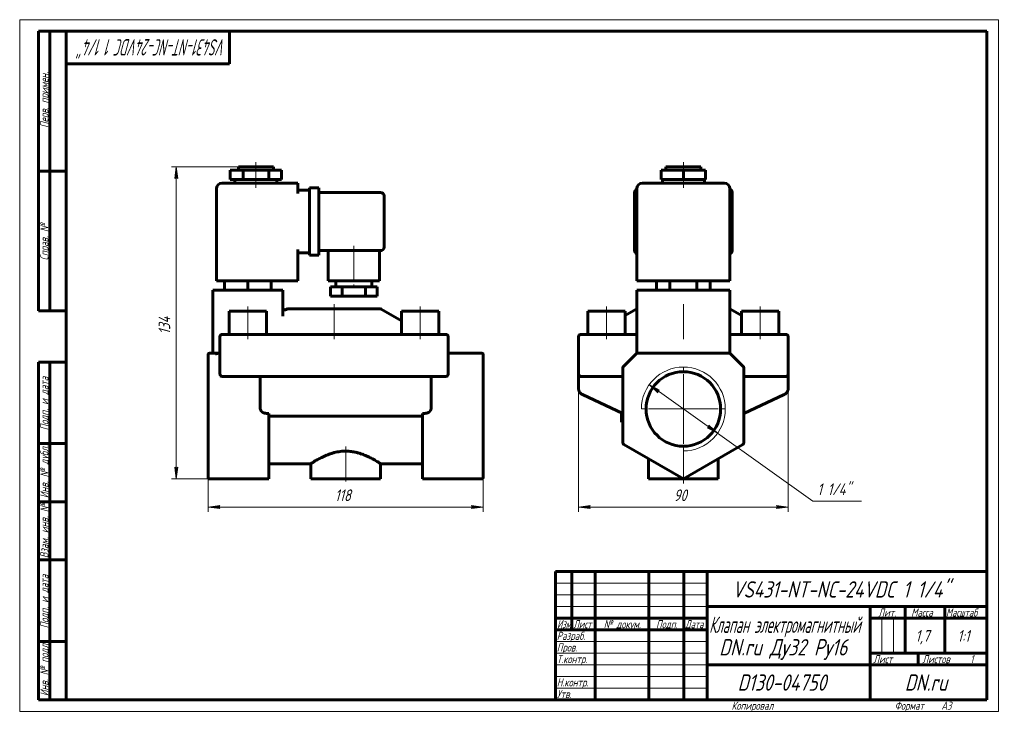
# Model space of a CAD drawing. Header units: millimetres. Extents: x 0 to 423, y 0 to 297.
import ezdxf

# ---------------------------------------------------------------- set-up
doc = ezdxf.new("R2010")
doc.units = ezdxf.units.MM
for name, pattern in [('K5LT_AXLED', [19.5, 15, -1.5, 1.5, -1.5]), ('K5LT_BASIC', [0]), ('K5LT_THIN', [0])]:
    doc.linetypes.add(name, pattern=pattern)
doc.layers.add('Системный слой', color=7, linetype='Continuous')
doc.layers.add('Системный слой (1)', color=251, linetype='Continuous', true_color=0x6c6c6c)
doc.styles.add('KDIMTEXTSTYLE', font='GOST_AU.SHX', dxfattribs={"width": 0.96, "oblique": 15, "height": 5})
doc.styles.add('KTEXTSTYLE', font='GOST_AU.SHX', dxfattribs={"width": 0.96, "height": 5})
doc.dimstyles.new('KDIMSTYLE (1.00)', dxfattribs={"dimtxt": 5, "dimasz": 1, "dimexe": 2, "dimexo": 0, "dimgap": 1, "dimtad": 1, "dimtxsty": 'KDIMTEXTSTYLE', "dimsah": 1, "dimcen": 0, "dimdle": 1, "dimadec": 0, "dimazin": 0, "dimtfac": 0.667, "dimtmove": 0, "dimatfit": 3, "dimfxl": 1, "dimtvp": 1, "dimtolj": 1, "dimtzin": 0, "dimarcsym": 0})

# ---------------------------------------------------------------- blocks, each defined once
blk = doc.blocks.new('U0')
at = {"layer": 'Системный слой (1)', "color": 150, "linetype": 'K5LT_BASIC', "lineweight": 60, "true_color": 0x0080ff}
for q in [(310.82, 127.96), (328.08, 136.01), (328.08, 136.01)]:
    blk.add_line((328.08, 136.01), q, dxfattribs=at)
blk = doc.blocks.new('D0')
at = {"layer": 'Системный слой (1)'}
for points in [[(239.82, 87.7), (244.82, 88.36), (244.32, 87.7), (244.82, 87.05)], [(329.82, 87.7), (324.82, 88.36), (325.32, 87.7), (324.82, 87.05)]]:
    blk.add_hatch(color=7, dxfattribs=at).paths.add_polyline_path(points)
at = {"layer": 'Системный слой (1)', "color": 7, "linetype": 'K5LT_THIN', "lineweight": 18}
for p, q in [((239.82, 152.84), (239.82, 85.7)), ((329.82, 148.98), (329.82, 85.7)), ((239.82, 87.7), (244.82, 88.36)), ((244.82, 87.05), (239.82, 87.7)), ((244.82, 88.36), (244.32, 87.7)), ((244.32, 87.7), (244.82, 87.05)), ((325.32, 87.7), (324.82, 88.36)), ((324.82, 88.36), (329.82, 87.7)), ((329.82, 87.7), (324.82, 87.05)), ((324.82, 87.05), (325.32, 87.7))]:
    blk.add_line(p, q, dxfattribs=at)
blk.add_wipeout([(280.73, 88.7), (280.73, 96.09), (288.58, 96.09), (288.58, 88.7)]).dxf.layer = 'Системный слой (1)'
blk.add_line((329.82, 87.7), (239.82, 87.7), dxfattribs=at)
at = {"layer": 'Системный слой (1)', "color": 7, "insert": (280.73, 95.29), "char_height": 5, "attachment_point": 1, "style": 'KTEXTSTYLE'}
blk.add_mtext('\\H5.0;\\W1.000;\\Q15;\\Q15;\\W0.965;90', dxfattribs=at)
blk = doc.blocks.new('KDIMARROW_01')
at = {"layer": 'Системный слой'}
blk.add_hatch(color=0, dxfattribs=at).paths.add_polyline_path([(-5, -0.66), (0, 0), (-5, 0.66), (-4.5, 0)])
at = {"layer": 'Системный слой', "color": 0, "linetype": 'K5LT_THIN', "lineweight": 18}
for p, q in [((-4.5, 0), (-5, 0.66)), ((-5, 0.66), (0, 0)), ((0, 0), (-5, -0.66)), ((-5, -0.66), (-4.5, 0))]:
    blk.add_line(p, q, dxfattribs=at)
at = {"layer": 'Системный слой (1)', "color": 0, "linetype": 'K5LT_THIN', "lineweight": 18}
blk.add_line((80.89, 129.84), (79.89, 129.84), dxfattribs=at)
blk = doc.blocks.new('D1')
at = {"layer": 'Системный слой (1)'}
for points in [[(274.61, 137.92), (270.16, 140.28), (273.85, 136.84), (273.82, 137.67)], [(299.48, 119.39), (295.79, 122.83), (295.81, 122), (295.02, 121.76)]]:
    blk.add_hatch(color=7, dxfattribs=at).paths.add_polyline_path(points)
at = {"layer": 'Системный слой (1)', "color": 7, "linetype": 'K5LT_THIN', "lineweight": 18}
for p, q in [((270.16, 140.28), (274.61, 137.92)), ((273.85, 136.84), (270.16, 140.28)), ((270.16, 140.28), (299.48, 119.39)), ((274.61, 137.92), (273.82, 137.67)), ((273.82, 137.67), (273.85, 136.84)), ((295.81, 122), (295.79, 122.83)), ((295.79, 122.83), (299.48, 119.39)), ((295.02, 121.76), (295.81, 122)), ((299.48, 119.39), (295.02, 121.76))]:
    blk.add_line(p, q, dxfattribs=at)
blk.add_wipeout([(342.32, 91.29), (342.32, 98.67), (358.54, 98.67), (358.54, 91.29)]).dxf.layer = 'Системный слой (1)'
for p, q in [((299.48, 119.39), (340.32, 90.29)), ((340.32, 90.29), (361.22, 90.29))]:
    blk.add_line(p, q, dxfattribs=at)
at = {"layer": 'Системный слой (1)', "color": 7, "insert": (342.32, 97.88), "char_height": 5, "attachment_point": 1, "style": 'KTEXTSTYLE'}
blk.add_mtext('\\H5.0;\\W1.000;\\Q15;\\Q15;\\W0.965;1 1/4"', dxfattribs=at)
blk = doc.blocks.new('U1')
at = {"layer": 'Системный слой (1)', "color": 30, "linetype": 'K5LT_AXLED', "lineweight": 18, "true_color": 0xff8000}
for q in [(284.82, 147.84), (266.82, 129.84), (302.82, 129.84), (284.82, 111.84)]:
    blk.add_line((284.82, 129.84), q, dxfattribs=at)
blk = doc.blocks.new('U2')
at = {"layer": 'Системный слой (1)', "color": 150, "linetype": 'K5LT_BASIC', "lineweight": 60, "true_color": 0x0080ff}
for p, q in [((106.89, 106.34), (124.89, 106.34)), ((154.89, 106.34), (172.89, 106.34))]:
    blk.add_line(p, q, dxfattribs=at)
blk = doc.blocks.new('D2')
at = {"layer": 'Системный слой (1)'}
for points in [[(80.89, 87.7), (85.89, 88.36), (85.39, 87.7), (85.89, 87.05)], [(198.89, 87.7), (193.89, 88.36), (194.39, 87.7), (193.89, 87.05)]]:
    blk.add_hatch(color=7, dxfattribs=at).paths.add_polyline_path(points)
at = {"layer": 'Системный слой (1)', "color": 7, "linetype": 'K5LT_THIN', "lineweight": 18}
for p, q in [((80.89, 129.84), (80.89, 85.7)), ((198.89, 115.42), (198.89, 85.7)), ((80.89, 87.7), (85.89, 88.36)), ((85.89, 87.05), (80.89, 87.7)), ((85.89, 88.36), (85.39, 87.7)), ((85.39, 87.7), (85.89, 87.05)), ((194.39, 87.7), (193.89, 88.36)), ((193.89, 88.36), (198.89, 87.7)), ((198.89, 87.7), (193.89, 87.05)), ((193.89, 87.05), (194.39, 87.7))]:
    blk.add_line(p, q, dxfattribs=at)
blk.add_wipeout([(135.28, 88.7), (135.28, 96.09), (144.14, 96.09), (144.14, 88.7)]).dxf.layer = 'Системный слой (1)'
blk.add_line((198.89, 87.7), (80.89, 87.7), dxfattribs=at)
at = {"layer": 'Системный слой (1)', "color": 7, "insert": (135.28, 95.29), "char_height": 5, "attachment_point": 1, "style": 'KTEXTSTYLE'}
blk.add_mtext('\\H5.0;\\W1.000;\\Q15;\\Q15;\\W0.965;118', dxfattribs=at)
blk = doc.blocks.new('D3')
at = {"layer": 'Системный слой (1)'}
for points in [[(67.84, 228.84), (67.18, 233.84), (66.53, 228.84), (67.18, 229.34)], [(67.18, 99.84), (67.84, 104.84), (67.18, 104.34), (66.53, 104.84)]]:
    blk.add_hatch(color=7, dxfattribs=at).paths.add_polyline_path(points)
at = {"layer": 'Системный слой (1)', "color": 7, "linetype": 'K5LT_THIN', "lineweight": 18}
for p, q in [((93.89, 233.84), (65.18, 233.84)), ((66.53, 228.84), (67.18, 233.84)), ((67.18, 233.84), (67.84, 228.84)), ((67.18, 229.34), (66.53, 228.84)), ((67.84, 228.84), (67.18, 229.34)), ((67.18, 99.84), (66.53, 104.84)), ((66.53, 104.84), (67.18, 104.34)), ((67.18, 104.34), (67.84, 104.84)), ((67.84, 104.84), (67.18, 99.84)), ((85.07, 99.84), (65.18, 99.84))]:
    blk.add_line(p, q, dxfattribs=at)
blk.add_wipeout([(66.18, 161.89), (58.8, 161.89), (58.8, 171.38), (66.18, 171.38)]).dxf.layer = 'Системный слой (1)'
blk.add_line((67.18, 99.84), (67.18, 233.84), dxfattribs=at)
at = {"layer": 'Системный слой (1)', "color": 7, "insert": (59.6, 161.89), "char_height": 5, "attachment_point": 1, "rotation": 90, "style": 'KTEXTSTYLE'}
blk.add_mtext('\\H5.0;\\W1.000;\\Q15;\\Q15;\\W0.965;134', dxfattribs=at)
blk = doc.blocks.new('U3')
at = {"color": 7, "linetype": 'K5LT_THIN', "lineweight": 18}
for p, q in [((0, 0), (0, 297)), ((0, 297), (420, 297)), ((420, 297), (420, 0)), ((230, 55), (295, 55)), ((230, 50), (295, 50)), ((230, 45), (295, 45)), ((369.96, 25), (369.96, 40)), ((374.98, 25), (374.98, 40)), ((230, 30), (295, 30)), ((230, 25), (295, 25)), ((230, 20), (295, 20)), ((230, 15), (295, 15)), ((230, 10), (295, 10)), ((420, 0), (0, 0))]:
    blk.add_line(p, q, dxfattribs=at)
at = {"color": 150, "linetype": 'K5LT_BASIC', "lineweight": 60, "true_color": 0x0080ff}
for p, q in [((8, 172), (8, 292)), ((20, 292), (8, 292)), ((13, 172), (13, 292)), ((20, 5), (20, 292)), ((20, 292), (415, 292)), ((90, 292), (90, 278)), ((415, 292), (415, 5)), ((90, 278), (20, 278)), ((20, 232), (8, 232)), ((20, 172), (8, 172)), ((8, 5), (8, 150)), ((20, 150), (8, 150)), ((13, 5), (13, 150)), ((20, 115), (8, 115)), ((20, 90), (8, 90)), ((20, 65), (8, 65)), ((230, 60), (415, 60)), ((230, 5), (230, 60)), ((237, 35), (237, 60)), ((247, 5), (247, 60)), ((270, 5), (270, 60)), ((285, 5), (285, 60)), ((295, 5), (295, 60)), ((295, 45), (415, 45)), ((365, 5), (365, 45)), ((380, 25), (380, 45)), ((397, 25), (397, 45)), ((230, 40), (295, 40)), ((365, 40), (380, 40)), ((380, 40), (415, 40)), ((230, 35), (295, 35)), ((20, 30), (8, 30)), ((365, 25), (415, 25)), ((385.57, 20), (385.57, 25)), ((295, 20), (365, 20)), ((365, 20), (415, 20)), ((20, 5), (8, 5)), ((415, 5), (20, 5))]:
    blk.add_line(p, q, dxfattribs=at)
at = {"color": 7, "attachment_point": 1, "style": 'KTEXTSTYLE'}
for s, insert, char_height, rotation in [('\\H5.0;\\W1.000;\\Q15;\\Q15;\\W0.647;\\H7.00;VS431-NT-NC-24VDC 1 1/4"', (88.58, 281.64), 7, 180), ('\\H5.0;\\W1.000;\\Q15;\\Q15;\\W0.965;\\H3.50;Перв. примен.', (8.82, 250.52), 3.5, 90), ('\\H5.0;\\W1.000;\\Q15;\\Q15;\\W0.965;\\H3.50;Справ. №', (8.82, 193.63), 3.5, 90), ('\\H5.0;\\W1.000;\\Q15;\\Q15;\\W0.965;\\H3.50;Подп. и дата', (8.82, 120.66), 3.5, 90), ('\\H5.0;\\W1.000;\\Q15;\\Q15;\\W0.965;\\H3.50;Инв. № дубл.', (8.82, 91.57), 3.5, 90), ('\\H5.0;\\W1.000;\\Q15;\\Q15;\\W0.965;\\H3.50;Взам. инв. №', (8.82, 65.8), 3.5, 90), ('\\H5.0;\\W1.000;\\Q15;\\Q15;\\W0.965;\\H3.50;Подп. и дата', (8.82, 35.66), 3.5, 90), ('\\H5.0;\\W1.000;\\Q15;\\Q15;\\W0.965;\\H3.50;Инв. № подл.', (8.82, 6.57), 3.5, 90)]:
    blk.add_mtext(s, dxfattribs=dict(at, insert=insert, char_height=char_height, rotation=rotation))
for s, insert, char_height in [('\\H5.0;\\W1.000;\\Q15;\\Q15;\\W0.965;\\H7.00;VS431-NT-NC-24VDC 1 1/4"', (305.76, 55.86), 7), ('\\H5.0;\\W1.000;\\Q15;\\Q15;\\W0.965;\\H3.50;Лит.', (368.47, 44.18), 3.5), ('\\H5.0;\\W1.000;\\Q15;\\Q15;\\W0.965;\\H3.50;Масса', (382.58, 44.18), 3.5), ('\\H5.0;\\W1.000;\\Q15;\\Q15;\\W0.930;\\H3.50;Масштаб', (397.52, 44.18), 3.5), ('\\H5.0;\\W1.000;\\Q15;\\Q15;\\W0.784;\\H3.50;Изм.', (230.62, 39.18), 3.5), ('\\H5.0;\\W1.000;\\Q15;\\Q15;\\W0.799;\\H3.50;Лист', (237.61, 39.18), 3.5), ('\\H5.0;\\W1.000;\\Q15;\\Q15;\\W0.965;\\H3.50;№ докум.', (250.63, 39.18), 3.5), ('\\H5.0;\\W1.000;\\Q15;\\Q15;\\W0.965;\\H3.50;Подп.', (273.1, 39.18), 3.5), ('\\H5.0;\\W1.000;\\Q15;\\Q15;\\W0.799;\\H3.50;Дата', (285.61, 39.18), 3.5), ('\\H5.0;\\W1.000;\\Q15;\\Q15;\\W0.672;\\H7.00;Клапан электромагнитный', (295.88, 40.69), 7), ('\\H5.0;\\W1.000;\\Q15;\\Q15;\\W0.965;\\H3.50;Разраб.', (230.5, 34.18), 3.5), ('\\H5.0;\\W1.000;\\Q15;\\Q15;\\W0.965;1,7', (384.42, 34.9), 5), ('\\H5.0;\\W1.000;\\Q15;\\Q15;\\W0.965;{\\c16711680;1:1}', (402.44, 34.9), 5), ('\\H5.0;\\W1.000;\\Q15;\\Q15;\\W0.965;\\H7.00;DN.ru Ду32 Ру16', (300.2, 31.02), 7), ('\\H5.0;\\W1.000;\\Q15;\\Q15;\\W0.965;\\H3.50;Пров.', (230.5, 29.18), 3.5), ('\\H5.0;\\W1.000;\\Q15;\\Q15;\\W0.965;\\H3.50;Т.контр.', (230.5, 24.18), 3.5), ('\\H5.0;\\W1.000;\\Q15;\\Q15;\\W0.965;\\H3.50;Лист', (366.32, 24.18), 3.5), ('\\H5.0;\\W1.000;\\Q15;\\Q15;\\W0.965;\\H3.50;Листов', (387.36, 24.18), 3.5), ('\\H5.0;\\W1.000;\\Q15;\\Q15;\\W0.965;\\H3.50;1', (407.91, 24.18), 3.5), ('\\H5.0;\\W1.000;\\Q15;\\Q15;\\W0.965;\\H3.50;Н.контр.', (230.5, 14.18), 3.5), ('\\H5.0;\\W1.000;\\Q15;\\Q15;\\W0.965;\\H7.00;D130-04750', (308.08, 15.86), 7), ('\\H5.0;\\W1.000;\\Q15;\\Q15;\\W0.965;\\H7.00;DN.ru', (379.84, 15.86), 7), ('\\H5.0;\\W1.000;\\Q15;\\Q15;\\W0.965;\\H3.50;Утв.', (230.5, 9.18), 3.5), ('\\H5.0;\\W1.000;\\Q15;\\Q15;\\W0.965;\\H3.50;Копировал', (305.5, 4.18), 3.5), ('\\H5.0;\\W1.000;\\Q15;\\Q15;\\W0.965;\\H3.50;Формат', (375.5, 4.18), 3.5), ('\\H5.0;\\W1.000;\\Q15;\\Q15;\\W0.965;\\H3.50;A3', (395.5, 4.18), 3.5)]:
    blk.add_mtext(s, dxfattribs=dict(at, insert=insert, char_height=char_height))

msp = doc.modelspace()

# ---------------------------------------------------------------- linework, layer by layer
at = {"layer": 'Системный слой (1)', "color": 150, "linetype": 'K5LT_BASIC', "lineweight": 60, "true_color": 0x0080ff}
for p, q in [((93.894, 232.336), (93.894, 233.836)), ((93.894, 233.836), (108.894, 233.836)), ((108.894, 232.336), (108.894, 233.836)), ((277.317, 232.336), (277.317, 233.836)), ((277.317, 233.836), (292.317, 233.836)), ((292.317, 232.336), (292.317, 233.836)), ((90.394, 228.336), (90.394, 232.336)), ((90.394, 232.336), (95.894, 232.336)), ((90.394, 228.336), (95.894, 228.336)), ((92.394, 226.836), (92.394, 228.336)), ((95.894, 232.336), (106.894, 232.336)), ((95.894, 228.336), (95.894, 232.336)), ((95.894, 228.336), (106.894, 228.336)), ((106.894, 228.336), (106.894, 232.336)), ((106.894, 232.336), (112.394, 232.336)), ((106.894, 228.336), (112.394, 228.336)), ((110.394, 226.836), (110.394, 228.336)), ((112.394, 228.336), (112.394, 232.336)), ((275.291, 232.336), (284.817, 232.336)), ((275.291, 228.336), (275.291, 232.336)), ((275.291, 228.336), (284.817, 228.336)), ((275.817, 226.836), (275.817, 228.336)), ((284.817, 228.336), (284.817, 232.336)), ((284.817, 232.336), (294.343, 232.336)), ((284.817, 228.336), (294.343, 228.336)), ((293.817, 226.836), (293.817, 228.336)), ((294.343, 228.336), (294.343, 232.336)), ((84.394, 184.836), (84.394, 224.336)), ((119.394, 226.836), (86.894, 226.836)), ((119.394, 226.836), (119.394, 224.336)), ((119.394, 222.336), (119.394, 224.336)), ((124.394, 224.836), (128.394, 224.836)), ((124.394, 222.336), (124.394, 224.836)), ((128.394, 224.836), (128.394, 222.336)), ((264.817, 184.836), (264.817, 224.336)), ((302.317, 226.836), (267.317, 226.836)), ((304.817, 184.836), (304.817, 224.336)), ((119.394, 223.836), (124.394, 223.836)), ((124.394, 222.336), (124.394, 198.336)), ((128.394, 222.836), (154.894, 222.836)), ((128.394, 222.336), (128.394, 198.336)), ((156.394, 221.336), (156.394, 199.336)), ((263.817, 198.336), (263.817, 222.336)), ((305.817, 222.336), (305.817, 198.336)), ((119.394, 184.836), (119.394, 198.336)), ((119.394, 196.836), (124.394, 196.836)), ((124.394, 195.836), (124.394, 198.336)), ((124.394, 195.836), (128.394, 195.836)), ((128.394, 198.336), (128.394, 195.836)), ((128.394, 197.836), (154.894, 197.836)), ((132.394, 197.836), (132.394, 184.836)), ((154.394, 197.836), (154.394, 184.836)), ((86.894, 184.836), (84.394, 184.836)), ((86.894, 184.836), (119.394, 184.836)), ((87.894, 184.836), (87.894, 180.836)), ((97.894, 184.836), (97.894, 180.836)), ((107.894, 184.836), (107.894, 180.836)), ((154.394, 184.836), (132.394, 184.836)), ((133.394, 182.336), (133.394, 178.336)), ((138.394, 182.336), (133.394, 182.336)), ((135.644, 184.836), (135.644, 182.336)), ((138.394, 182.336), (138.394, 178.336)), ((148.394, 182.336), (138.394, 182.336)), ((153.394, 182.336), (148.394, 182.336)), ((148.394, 182.336), (148.394, 178.336)), ((151.144, 184.836), (151.144, 182.336)), ((153.394, 182.336), (153.394, 178.336)), ((267.317, 184.836), (264.817, 184.836)), ((267.317, 184.836), (302.317, 184.836)), ((273.27, 184.836), (273.27, 180.836)), ((279.044, 184.836), (279.044, 180.836)), ((290.591, 184.836), (290.591, 180.836)), ((296.364, 184.836), (296.364, 180.836)), ((304.817, 184.836), (302.317, 184.836)), ((82.894, 180.836), (82.894, 153.836)), ((82.894, 180.836), (85.394, 180.836)), ((110.394, 180.836), (85.394, 180.836)), ((110.394, 180.836), (112.894, 180.836)), ((112.894, 180.836), (112.894, 169.755)), ((138.394, 178.336), (133.394, 178.336)), ((148.394, 178.336), (138.394, 178.336)), ((153.394, 178.336), (148.394, 178.336)), ((264.817, 180.836), (264.817, 153.836)), ((264.817, 180.836), (267.317, 180.836)), ((302.317, 180.836), (267.317, 180.836)), ((302.317, 180.836), (304.817, 180.836)), ((304.817, 180.836), (304.817, 153.836)), ((112.894, 173.413), (112.894, 173.385)), ((89.894, 171.836), (105.894, 171.836)), ((89.894, 161.836), (89.894, 171.836)), ((105.894, 161.836), (105.894, 171.836)), ((114.662, 172.702), (114.394, 172.547)), ((154.626, 172.836), (115.162, 172.836)), ((155.126, 172.702), (163.894, 167.639)), ((163.894, 171.836), (179.894, 171.836)), ((163.894, 161.836), (163.894, 171.836)), ((179.894, 161.836), (179.894, 171.836)), ((243.817, 161.836), (243.817, 171.836)), ((243.817, 171.836), (259.817, 171.836)), ((264.585, 172.702), (259.817, 169.949)), ((259.817, 161.836), (259.817, 171.836)), ((305.049, 172.702), (309.817, 169.949)), ((309.817, 171.836), (325.817, 171.836)), ((309.817, 161.836), (309.817, 171.836)), ((325.817, 161.836), (325.817, 171.836)), ((85.894, 160.836), (85.894, 144.836)), ((86.894, 161.836), (88.894, 161.836)), ((180.894, 161.836), (88.894, 161.836)), ((180.894, 161.836), (182.894, 161.836)), ((183.894, 144.836), (183.894, 160.836)), ((239.817, 160.836), (239.817, 144.836)), ((240.817, 161.836), (242.817, 161.836)), ((242.817, 161.836), (264.817, 161.836)), ((304.817, 161.836), (326.817, 161.836)), ((326.817, 161.836), (328.817, 161.836)), ((329.817, 160.836), (329.817, 144.836)), ((80.894, 153.189), (80.894, 153.336)), ((80.894, 147.775), (80.894, 153.189)), ((84.015, 153.836), (81.394, 153.836)), ((85.394, 153.836), (84.015, 153.836)), ((85.394, 153.836), (85.894, 153.836)), ((183.894, 153.836), (198.394, 153.836)), ((198.894, 153.336), (198.894, 153.189)), ((198.894, 147.775), (198.894, 153.189)), ((264.524, 153.543), (259.11, 148.129)), ((264.817, 153.836), (264.524, 153.543)), ((264.817, 153.836), (265.231, 153.836)), ((304.403, 153.836), (265.231, 153.836)), ((304.817, 153.836), (304.403, 153.836)), ((304.817, 153.836), (305.11, 153.543)), ((310.524, 148.129), (305.11, 153.543)), ((80.894, 147.421), (80.894, 147.775)), ((80.894, 115.424), (80.894, 147.421)), ((88.894, 143.836), (86.894, 143.836)), ((88.894, 143.836), (130.46, 143.836)), ((103.165, 143.836), (103.165, 130.462)), ((130.46, 143.836), (139.894, 143.836)), ((139.894, 143.836), (149.328, 143.836)), ((149.328, 143.836), (180.894, 143.836)), ((176.622, 143.836), (176.622, 130.462)), ((182.894, 143.836), (180.894, 143.836)), ((198.894, 147.775), (198.894, 147.421)), ((198.894, 115.424), (198.894, 147.421)), ((239.817, 144.836), (239.817, 143.836)), ((239.817, 144.836), (239.817, 143.958)), ((239.817, 144.079), (239.817, 144.38)), ((240.817, 143.836), (239.817, 143.836)), ((239.817, 143.836), (239.817, 138.731)), ((239.817, 143.836), (239.817, 143.836)), ((242.817, 143.836), (240.817, 143.836)), ((242.817, 143.836), (258.817, 143.836)), ((258.817, 147.421), (258.817, 115.424)), ((310.817, 115.424), (310.817, 147.421)), ((310.817, 143.836), (326.817, 143.836)), ((328.817, 143.836), (326.817, 143.836)), ((328.817, 143.836), (329.817, 143.836)), ((329.817, 144.836), (329.817, 143.836)), ((329.817, 144.836), (329.817, 143.958)), ((329.817, 144.078), (329.817, 144.081)), ((329.817, 143.836), (329.817, 143.836)), ((329.817, 143.836), (329.817, 138.731)), ((258.817, 127.96), (241.549, 136.012)), ((241.549, 136.012), (258.817, 127.96)), ((328.085, 136.012), (310.817, 127.96)), ((105.948, 127.96), (106.894, 127.96)), ((106.894, 115.424), (106.894, 127.96)), ((172.894, 115.424), (172.894, 127.96)), ((173.84, 127.96), (172.894, 127.96)), ((258.817, 127.96), (258.244, 128.227)), ((258.396, 128.156), (258.317, 128.156)), ((258.317, 126.156), (258.317, 128.156)), ((310.817, 127.96), (311.39, 128.227)), ((106.894, 126.696), (172.894, 126.696)), ((258.817, 126.156), (258.317, 126.156)), ((258.317, 124.156), (258.317, 126.156)), ((258.817, 124.156), (258.317, 124.156)), ((80.894, 114.991), (80.894, 115.424)), ((80.894, 100.413), (80.894, 114.991)), ((106.894, 115.424), (106.894, 114.558)), ((106.894, 99.836), (106.894, 114.558)), ((172.894, 114.558), (172.894, 115.424)), ((172.894, 99.836), (172.894, 114.558)), ((198.894, 115.424), (198.894, 114.991)), ((198.894, 100.413), (198.894, 114.991)), ((259.317, 114.558), (284.817, 99.836)), ((284.817, 99.836), (310.317, 114.558)), ((124.894, 106.336), (124.894, 99.836)), ((154.894, 106.336), (154.894, 99.836)), ((269.817, 108.496), (269.817, 99.836)), ((299.817, 108.496), (299.817, 99.836)), ((106.894, 99.836), (81.394, 99.836)), ((154.894, 99.836), (124.894, 99.836)), ((172.894, 99.836), (198.394, 99.836)), ((299.817, 99.836), (269.817, 99.836)), ((284.817, 99.836), (284.817, 100.413))]:
    msp.add_line(p, q, dxfattribs=at)
at = {"layer": 'Системный слой (1)', "color": 30, "linetype": 'K5LT_AXLED', "lineweight": 18, "true_color": 0xff8000}
for p, q in [((101.394, 230.336), (101.394, 235.836)), ((284.817, 230.336), (284.817, 235.836)), ((101.394, 224.836), (101.394, 230.336)), ((284.817, 224.836), (284.817, 230.336)), ((143.394, 199.836), (143.394, 180.336)), ((97.894, 159.836), (97.894, 173.836)), ((134.894, 159.836), (134.894, 174.836)), ((171.894, 159.836), (171.894, 173.836)), ((251.817, 159.836), (251.817, 173.836)), ((284.817, 159.836), (284.817, 174.836)), ((317.817, 159.836), (317.817, 173.836))]:
    msp.add_line(p, q, dxfattribs=at)
at = {"layer": 'Системный слой (1)', "color": 150, "linetype": 'K5LT_BASIC', "lineweight": 60, "true_color": 0x0080ff}
msp.add_circle((284.817, 129.836), 16, dxfattribs=at)
for centre, radius, start, end in [((86.894, 224.336), 2.5, 90, 180), ((266.317, 222.336), 2.5, 126.8699, 180), ((267.317, 224.336), 2.5, 90, 180), ((302.317, 224.336), 2.5, 0, 90), ((303.317, 222.336), 2.5, 0, 53.1301), ((154.894, 221.336), 1.5, 0, 90), ((154.894, 199.336), 1.5, 270, 0), ((266.317, 198.336), 2.5, 180, 233.1301), ((303.317, 198.336), 2.5, 306.8699, 0), ((115.162, 171.836), 1, 90, 120), ((154.626, 171.836), 1, 60, 90), ((265.085, 171.836), 1, 105.54227, 120), ((304.549, 171.836), 1, 60, 74.45773), ((86.894, 160.836), 1, 90, 180), ((182.894, 160.836), 1, 0, 90), ((240.817, 160.836), 1, 90, 180), ((328.817, 160.836), 1, 0, 90), ((81.394, 153.336), 0.5, 90, 180), ((198.394, 153.336), 0.5, 0, 90), ((265.231, 152.836), 1, 90, 135), ((304.403, 152.836), 1, 45, 90), ((259.817, 147.421), 1, 135, 180), ((309.817, 147.421), 1, 0, 45), ((86.894, 144.836), 1, 180, 270), ((182.894, 144.836), 1, 270, 0), ((240.817, 144.836), 1, 180, 270), ((328.817, 144.836), 1, 270, 0), ((259.817, 115.424), 1, 180, 240), ((309.817, 115.424), 1, 300, 0)]:
    msp.add_arc(centre, radius, start, end, dxfattribs=at)
at = {"layer": 'Системный слой (1)', "color": 7, "linetype": 'K5LT_THIN', "lineweight": 18}
msp.add_arc((284.817, 129.836), 18, 270, 180, dxfattribs=at)
at = {"layer": 'Системный слой (1)', "color": 150, "linetype": 'K5LT_BASIC', "lineweight": 60, "true_color": 0x0080ff}
for points, knots in [([(114.394, 172.547), (114.357, 172.526), (114.318, 172.507), (114.238, 172.473), (114.196, 172.459), (114.11, 172.436), (114.065, 172.427), (113.974, 172.415), (113.927, 172.412), (113.832, 172.414), (113.784, 172.418), (113.689, 172.433), (113.641, 172.444), (113.548, 172.473), (113.502, 172.492), (113.412, 172.535), (113.37, 172.56), (113.288, 172.616), (113.249, 172.647), (113.177, 172.714), (113.143, 172.751), (113.082, 172.827), (113.054, 172.868), (113.006, 172.951), (112.984, 172.994), (112.95, 173.079), (112.936, 173.121), (112.923, 173.173), (112.921, 173.183), (112.916, 173.201), (112.914, 173.21), (112.909, 173.238), (112.906, 173.256), (112.898, 173.311), (112.895, 173.348), (112.894, 173.395), (112.894, 173.404), (112.894, 173.413)], [0, 0, 0, 0, 1.5981722, 1.5981722, 3.2349517, 3.2349517, 4.9235099, 4.9235099, 6.6695399, 6.6695399, 8.4524994, 8.4524994, 10.2646061, 10.2646061, 12.104182, 12.104182, 13.9477131, 13.9477131, 15.7916606, 15.7916606, 17.6305382, 17.6305382, 19.4397469, 19.4397469, 21.2216982, 21.2216982, 22.8684434, 22.8684434, 23.2266815, 23.2266815, 23.5738728, 23.5738728, 24.2682554, 24.2682554, 25.6514987, 25.6514987, 25.9953228, 25.9953228, 25.9953228, 25.9953228]), ([(264.812, 166.855), (264.812, 166.856), (264.812, 166.856), (264.813, 166.859), (264.813, 166.861), (264.814, 166.866), (264.815, 166.87), (264.816, 166.878), (264.816, 166.883), (264.817, 166.894), (264.817, 166.9), (264.817, 166.907)], [0, 0, 0, 0, 0.6, 0.6, 1.2, 1.2, 1.8, 1.8, 2.4, 2.4, 3, 3, 3, 3]), ([(304.822, 166.855), (304.822, 166.856), (304.822, 166.856), (304.821, 166.859), (304.821, 166.861), (304.82, 166.866), (304.819, 166.87), (304.818, 166.878), (304.818, 166.883), (304.817, 166.894), (304.817, 166.9), (304.817, 166.907)], [0, 0, 0, 0, 0.6, 0.6, 1.2, 1.2, 1.8, 1.8, 2.4, 2.4, 3, 3, 3, 3]), ([(85.394, 153.836), (85.326, 153.836), (85.193, 153.74), (84.988, 153.686), (84.79, 153.63), (84.593, 153.591), (84.397, 153.563), (84.205, 153.546), (84.078, 153.543), (84.015, 153.543)], [0, 0, 0, 0, 0.1939658, 0.3621132, 0.5072319, 0.6455575, 0.77709, 0.8920433, 1, 1, 1, 1]), ([(241.549, 136.012), (241.548, 136.012), (241.546, 136.013), (241.536, 136.018), (241.526, 136.022), (241.505, 136.033), (241.492, 136.039), (241.455, 136.058), (241.43, 136.071), (241.355, 136.11), (241.306, 136.138), (241.162, 136.226), (241.07, 136.289), (240.875, 136.44), (240.774, 136.53), (240.583, 136.724), (240.494, 136.827), (240.33, 137.047), (240.256, 137.163), (240.123, 137.403), (240.065, 137.528), (239.967, 137.784), (239.927, 137.914), (239.865, 138.179), (239.843, 138.313), (239.822, 138.538), (239.817, 138.63), (239.817, 138.724), (239.817, 138.728), (239.817, 138.731)], [0.0088847, 0.0088847, 0.0088847, 0.0088847, 0.0355387, 0.0355387, 0.2083231, 0.2083231, 0.4433002, 0.4433002, 0.9132544, 0.9132544, 1.8531628, 1.8531628, 3.7240951, 3.7240951, 5.9838593, 5.9838593, 8.2687962, 8.2687962, 10.5667167, 10.5667167, 12.8650123, 12.8650123, 15.1509182, 15.1509182, 17.4117896, 17.4117896, 18.9435309, 18.9435309, 18.99666, 18.99666, 18.99666, 18.99666]), ([(241.549, 136.012), (241.549, 136.012), (241.549, 136.012), (241.549, 136.012), (241.549, 136.012), (241.549, 136.012), (241.549, 136.012), (241.548, 136.012), (241.548, 136.012), (241.547, 136.013), (241.547, 136.013), (241.546, 136.013), (241.545, 136.014), (241.542, 136.015), (241.54, 136.016), (241.535, 136.018), (241.532, 136.02), (241.524, 136.024), (241.518, 136.027), (241.502, 136.034), (241.492, 136.039), (241.463, 136.053), (241.445, 136.063), (241.409, 136.082), (241.39, 136.092), (241.354, 136.111), (241.336, 136.122), (241.304, 136.14), (241.29, 136.148), (241.276, 136.157)], [0.0014077, 0.0014077, 0.0014077, 0.0014077, 0.0040909, 0.0040909, 0.0095896, 0.0095896, 0.0205869, 0.0205869, 0.0425815, 0.0425815, 0.0865707, 0.0865707, 0.1731414, 0.1731414, 0.3448751, 0.3448751, 0.6411881, 0.6411881, 1.1852306, 1.1852306, 2.1761406, 2.1761406, 3.9635796, 3.9635796, 5.7635796, 5.7635796, 7.5635796, 7.5635796, 9, 9, 9, 9]), ([(328.085, 136.012), (328.086, 136.012), (328.088, 136.013), (328.098, 136.018), (328.108, 136.022), (328.129, 136.033), (328.142, 136.039), (328.18, 136.058), (328.205, 136.071), (328.279, 136.11), (328.328, 136.138), (328.472, 136.226), (328.564, 136.289), (328.759, 136.44), (328.86, 136.53), (329.051, 136.724), (329.14, 136.827), (329.304, 137.047), (329.378, 137.163), (329.511, 137.403), (329.569, 137.528), (329.667, 137.784), (329.707, 137.914), (329.769, 138.179), (329.791, 138.313), (329.812, 138.538), (329.817, 138.63), (329.817, 138.724), (329.817, 138.728), (329.817, 138.731)], [0.0088847, 0.0088847, 0.0088847, 0.0088847, 0.0355387, 0.0355387, 0.2083231, 0.2083231, 0.4433002, 0.4433002, 0.9132544, 0.9132544, 1.8531628, 1.8531628, 3.7240951, 3.7240951, 5.9838593, 5.9838593, 8.2687962, 8.2687962, 10.5667167, 10.5667167, 12.8650123, 12.8650123, 15.1509182, 15.1509182, 17.4117896, 17.4117896, 18.9435309, 18.9435309, 18.99666, 18.99666, 18.99666, 18.99666]), ([(328.085, 136.012), (328.085, 136.012), (328.085, 136.012), (328.085, 136.012), (328.085, 136.012), (328.085, 136.012), (328.085, 136.012), (328.086, 136.012), (328.086, 136.012), (328.087, 136.013), (328.087, 136.013), (328.088, 136.013), (328.089, 136.014), (328.092, 136.015), (328.094, 136.016), (328.099, 136.018), (328.102, 136.02), (328.11, 136.024), (328.116, 136.027), (328.132, 136.034), (328.142, 136.039), (328.171, 136.053), (328.189, 136.063), (328.225, 136.082), (328.244, 136.092), (328.28, 136.111), (328.298, 136.122), (328.33, 136.14), (328.344, 136.148), (328.358, 136.157)], [0.0014077, 0.0014077, 0.0014077, 0.0014077, 0.0040909, 0.0040909, 0.0095895, 0.0095895, 0.0205867, 0.0205867, 0.042581, 0.042581, 0.0865696, 0.0865696, 0.1731392, 0.1731392, 0.3448708, 0.3448708, 0.6411795, 0.6411795, 1.1852133, 1.1852133, 2.176106, 2.176106, 3.9635103, 3.9635103, 5.7635103, 5.7635103, 7.5635103, 7.5635103, 9, 9, 9, 9]), ([(105.948, 127.96), (105.895, 127.96), (105.833, 127.961), (105.741, 127.965), (105.672, 127.969), (105.581, 127.977), (105.492, 127.987), (105.405, 127.999), (105.319, 128.013), (105.234, 128.029), (105.151, 128.047), (105.071, 128.067), (104.992, 128.088), (104.892, 128.119), (104.796, 128.152), (104.704, 128.187), (104.639, 128.215), (104.575, 128.243), (104.514, 128.273), (104.455, 128.303), (104.398, 128.334), (104.338, 128.368), (104.268, 128.411), (104.19, 128.462), (104.116, 128.516), (104.054, 128.564), (104.004, 128.605), (103.953, 128.649), (103.898, 128.699), (103.846, 128.751), (103.776, 128.823), (103.722, 128.885), (103.64, 128.987), (103.596, 129.047), (103.525, 129.155), (103.492, 129.209), (103.437, 129.31), (103.409, 129.365), (103.372, 129.445), (103.348, 129.503), (103.321, 129.572), (103.299, 129.634), (103.281, 129.689), (103.264, 129.746), (103.248, 129.803), (103.234, 129.86), (103.221, 129.918), (103.209, 129.977), (103.199, 130.036), (103.189, 130.096), (103.182, 130.156), (103.176, 130.217), (103.171, 130.279), (103.166, 130.361), (103.165, 130.423), (103.165, 130.462)], [0, 0, 0, 0, 0.0380576, 0.0442921, 0.066159, 0.0877073, 0.1091053, 0.1301107, 0.1508647, 0.1712616, 0.1915509, 0.2113497, 0.2307722, 0.2495551, 0.28592, 0.3033392, 0.3201777, 0.3368556, 0.353024, 0.3688452, 0.3841248, 0.3992167, 0.4186169, 0.4424376, 0.4658992, 0.4845012, 0.4982739, 0.5119989, 0.5331143, 0.5509505, 0.5646825, 0.6049867, 0.6097937, 0.6580718, 0.6581276, 0.7020179, 0.7037338, 0.7405081, 0.7457976, 0.766707, 0.7852589, 0.7992058, 0.8131761, 0.8272021, 0.8412489, 0.8553714, 0.8695463, 0.8837989, 0.8980871, 0.9124675, 0.9272973, 0.9414276, 0.9559804, 0.9722368, 1, 1, 1, 1]), ([(173.84, 127.96), (173.892, 127.96), (173.954, 127.961), (174.046, 127.965), (174.116, 127.969), (174.206, 127.977), (174.295, 127.987), (174.383, 127.999), (174.469, 128.013), (174.553, 128.029), (174.636, 128.047), (174.717, 128.067), (174.795, 128.088), (174.895, 128.119), (174.991, 128.152), (175.083, 128.187), (175.149, 128.215), (175.212, 128.243), (175.273, 128.273), (175.332, 128.303), (175.389, 128.334), (175.449, 128.368), (175.519, 128.411), (175.597, 128.462), (175.672, 128.516), (175.733, 128.564), (175.783, 128.605), (175.835, 128.649), (175.889, 128.699), (175.942, 128.751), (176.011, 128.823), (176.066, 128.885), (176.147, 128.987), (176.191, 129.047), (176.262, 129.155), (176.295, 129.209), (176.351, 129.31), (176.378, 129.365), (176.415, 129.445), (176.44, 129.503), (176.467, 129.572), (176.489, 129.634), (176.507, 129.689), (176.524, 129.746), (176.54, 129.803), (176.554, 129.86), (176.567, 129.918), (176.579, 129.977), (176.589, 130.036), (176.598, 130.096), (176.605, 130.156), (176.612, 130.217), (176.617, 130.279), (176.621, 130.361), (176.622, 130.423), (176.622, 130.462)], [0, 0, 0, 0, 0.0380576, 0.0442921, 0.066159, 0.0877073, 0.1091053, 0.1301107, 0.1508647, 0.1712616, 0.1915509, 0.2113497, 0.2307722, 0.2495551, 0.28592, 0.3033392, 0.3201777, 0.3368556, 0.353024, 0.3688452, 0.3841248, 0.3992167, 0.4186169, 0.4424376, 0.4658992, 0.4845012, 0.4982739, 0.5119989, 0.5331143, 0.5509505, 0.5646825, 0.6049867, 0.6097937, 0.6580718, 0.6581276, 0.7020179, 0.7037338, 0.7405081, 0.7457976, 0.766707, 0.7852589, 0.7992058, 0.8131761, 0.8272021, 0.8412489, 0.8553714, 0.8695463, 0.8837989, 0.8980871, 0.9124675, 0.9272973, 0.9414276, 0.9559804, 0.9722368, 1, 1, 1, 1]), ([(154.894, 106.336), (154.894, 106.336), (154.866, 106.353), (154.746, 106.43), (154.553, 106.552), (154.288, 106.718), (153.894, 106.962), (153.311, 107.316), (152.465, 107.811), (151.486, 108.356), (150.446, 108.899), (149.443, 109.386), (148.424, 109.842), (147.326, 110.288), (146.12, 110.717), (144.794, 111.109), (143.526, 111.398), (142.323, 111.594), (141.181, 111.712), (140.364, 111.744), (139.568, 111.747), (138.749, 111.722), (137.545, 111.608), (136.277, 111.402), (135.001, 111.109), (133.728, 110.736), (132.487, 110.299), (131.302, 109.818), (130.202, 109.32), (129.208, 108.831), (128.32, 108.364), (127.54, 107.932), (126.861, 107.542), (126.286, 107.201), (125.811, 106.911), (125.431, 106.675), (125.148, 106.497), (124.965, 106.381), (124.901, 106.34), (124.894, 106.336), (124.894, 106.336)], [0, 0, 0, 0, 0.01151234, 0.02269689, 0.03355636, 0.04449267, 0.055829, 0.07251046, 0.0906659, 0.11029677, 0.12584277, 0.14078061, 0.15448458, 0.16755952, 0.18312297, 0.19832799, 0.21317422, 0.22478307, 0.23662242, 0.24883739, 0.24999205, 0.26119743, 0.27411313, 0.28745369, 0.3015793, 0.31607521, 0.33117492, 0.34651649, 0.36173554, 0.37659796, 0.39090679, 0.40502907, 0.41866227, 0.43199014, 0.44493017, 0.45778339, 0.47058478, 0.48341627, 0.49576126, 0.49999468, 0.49999468, 0.49999468, 0.49999468])]:
    msp.add_open_spline(points, degree=3, knots=knots, dxfattribs=at)
for points in [[(81.394, 99.836), (81.101, 99.836), (80.894, 100.075), (80.894, 100.413)], [(198.394, 99.836), (198.687, 99.836), (198.894, 100.075), (198.894, 100.413)]]:
    msp.add_rational_spline(points, [1, 0.804737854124, 0.804737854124, 1], degree=3, dxfattribs=at)

# ---------------------------------------------------------------- block references
at = {"layer": 'Системный слой (1)'}
for name in ['U0', 'U2']:
    msp.add_blockref(name, (0, 0), dxfattribs=at)

# ---------------------------------------------------------------- next in the draw order: dimensions: what is measured, and where the dimension line sits
at = {"layer": 'Системный слой (1)', "color": 7}
for base, p1, p2, text, picture, middle in [((329.817, 87.704), (239.817, 152.836), (329.817, 148.984), '\\H5.0;\\W0.965;\\Q15;\\H5.0;\\W0.965;\\Q15;\\Q15;90', 'D0', (284.817, 87.704)), ((198.894, 87.704), (80.894, 129.836), (198.894, 115.424), '\\H5.0;\\W0.965;\\Q15;\\H5.0;\\W0.965;\\Q15;\\Q15;118', 'D2', (139.894, 87.704))]:
    dim = msp.add_linear_dim(base=base, p1=p1, p2=p2, text=text, dimstyle='KDIMSTYLE (1.00)', override={"dimexo": 0, "dimblk1": 'KDIMARROW_01', "dimblk2": 'KDIMARROW_01', "dimse1": 0, "dimse2": 0, "dimclrt": 7, "dimtolj": 1}, dxfattribs=at)
    dim.commit()
    dim.dimension.update_dxf_attribs({"geometry": picture, "text_midpoint": middle, "dimtype": 160})

# ---------------------------------------------------------------- next in the draw order: linework, layer by layer
at = {"layer": 'Системный слой (1)', "color": 30, "linetype": 'K5LT_AXLED', "lineweight": 18, "true_color": 0xff8000}
msp.add_line((139.894, 113.745), (139.894, 97.836), dxfattribs=at)

# ---------------------------------------------------------------- next in the draw order: dimensions: what is measured, and where the dimension line sits
at = {"layer": 'Системный слой (1)', "color": 7}
dim = msp.add_linear_dim(base=(67.184, 99.836), p1=(93.894, 233.836), p2=(85.067, 99.836), angle=90, text='\\H5.0;\\W0.965;\\Q15;\\H5.0;\\W0.965;\\Q15;\\Q15;134', dimstyle='KDIMSTYLE (1.00)', override={"dimexo": 0, "dimblk1": 'KDIMARROW_01', "dimblk2": 'KDIMARROW_01', "dimse1": 0, "dimse2": 0, "dimclrt": 7, "dimtolj": 1}, dxfattribs=at)
dim.commit()
dim.dimension.update_dxf_attribs({"geometry": 'D3', "text_midpoint": (67.184, 166.836), "dimtype": 160})
dim = msp.add_diameter_dim_2p(p1=(270.157, 140.281), p2=(299.477, 119.391), text='\\H5.0;\\W0.965;\\Q15;\\H5.0;\\W0.965;\\Q15;\\Q15;1 1/4"', dimstyle='KDIMSTYLE (1.00)', override={"dimtih": 1, "dimtoh": 1, "dimblk1": 'KDIMARROW_01', "dimblk2": 'KDIMARROW_01', "dimclrt": 7, "dimtmove": 1, "dimatfit": 2, "dimtolj": 1}, dxfattribs=at)
dim.commit()
dim.dimension.update_dxf_attribs({"geometry": 'D1', "text_midpoint": (342.318, 90.292), "dimtype": 163})

# ---------------------------------------------------------------- next in the draw order: linework, layer by layer
at = {"layer": 'Системный слой (1)', "color": 30, "linetype": 'K5LT_AXLED', "lineweight": 18, "true_color": 0xff8000}
msp.add_line((284.817, 97.836), (284.817, 113.745), dxfattribs=at)

# ---------------------------------------------------------------- next in the draw order: block references
msp.add_blockref('U3', (0, 0))
at = {"layer": 'Системный слой (1)'}
msp.add_blockref('U1', (0, 0), dxfattribs=at)

doc.saveas('drawing.dxf')
